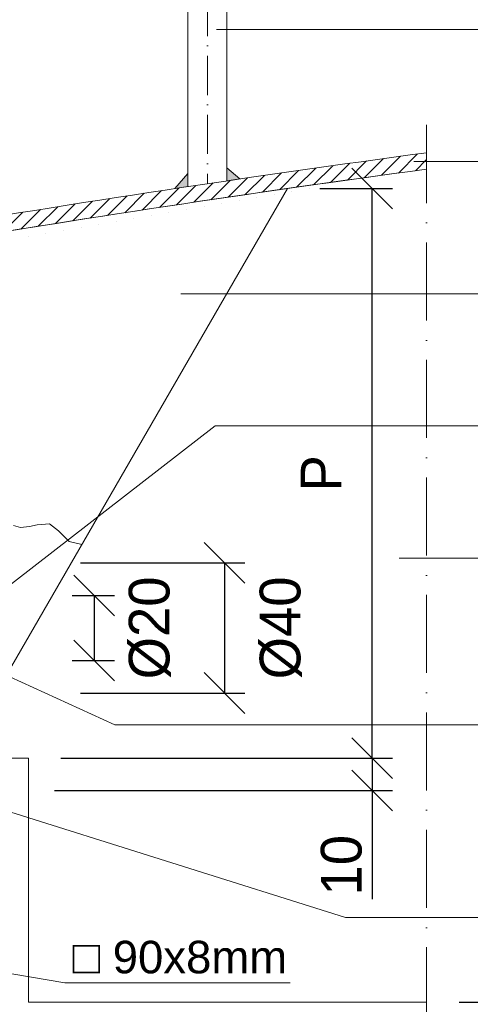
# Model space of a CAD drawing. Header units: millimetres. Extents: x 120724 to 215877, y -51423 to -32040.
# Tile 16 of 20: x 146722 to 146861, y -39291 to -38989. Entities that reach past the tile are written whole.
import ezdxf

# ---------------------------------------------------------------- set-up
doc = ezdxf.new("R2010")
doc.units = ezdxf.units.MM
doc.linetypes.add('ACAD_ISO10W100', pattern=[18, 12, -3, 0, -3])
doc.layers.add('Bemaßung', color=7, linetype='Continuous', lineweight=9)
doc.layers.add('Beschriftung', color=7, linetype='Continuous', lineweight=9)
doc.styles.add('LBB3.5M1000', font='isocp.shx', dxfattribs={"height": 3.5})
doc.dimstyles.new('DIN', dxfattribs={"dimtxt": 2.5, "dimasz": 2.5, "dimexe": 1.25, "dimexo": 0.625, "dimtad": 1, "dimtih": 1, "dimdec": 4, "dimdsep": 46, "dimlunit": 6, "dimtxsty": 'Standard', "dimcen": 2.5, "dimadec": 0, "dimazin": 0, "dimtfac": 1, "dimtdec": 4, "dimtmove": 0, "dimatfit": 3, "dimfxl": 0, "dimtvp": 1, "dimtolj": 1, "dimtzin": 0, "dimarcsym": 0})

# ---------------------------------------------------------------- blocks, each defined once
blk = doc.blocks.new('_Oblique')
at = {"color": 0, "linetype": 'ByBlock', "lineweight": -2}
blk.add_line((-0.5, -0.5), (0.5, 0.5), dxfattribs=at)
blk = doc.blocks.new('*D123')
at = {"layer": 'Bemaßung', "color": 0, "lineweight": -2, "transparency": 16777216}
for p, q in [((146738.4, -39165.6), (146751.36, -39165.6)), ((146745.11, -39165.6), (146745.11, -39185.6)), ((146738.4, -39185.6), (146751.36, -39185.6))]:
    blk.add_line(p, q, dxfattribs=at)
at = {"layer": 'DEFPOINTS', "color": 0, "transparency": 16777216}
for p in [(146713.4, -39165.6), (146713.4, -39185.6), (146745.11, -39185.6)]:
    blk.add_point(p, dxfattribs=at)
at = {"layer": 'Bemaßung', "color": 0, "lineweight": -2, "transparency": 16777216, "xscale": 12.5, "yscale": 12.5, "zscale": 12.5}
for p, rotation in [((146745.11, -39165.6), 90), ((146745.11, -39185.6), 270)]:
    blk.add_blockref('_Oblique', p, dxfattribs=dict(at, rotation=rotation))
at = {"layer": 'Bemaßung', "color": 0, "transparency": 16777216, "insert": (146762.23, -39175.6), "char_height": 12.5, "attachment_point": 5, "rotation": 90}
blk.add_mtext('\\A1;%%C20', dxfattribs=at)
blk = doc.blocks.new('*D124')
at = {"layer": 'Bemaßung', "color": 0, "lineweight": -2, "transparency": 16777216}
for p, q in [((146740.9, -39155.6), (146791.44, -39155.6)), ((146785.19, -39155.6), (146785.19, -39195.6)), ((146740.9, -39195.6), (146791.44, -39195.6))]:
    blk.add_line(p, q, dxfattribs=at)
at = {"layer": 'DEFPOINTS', "color": 0, "transparency": 16777216}
for p in [(146700.9, -39155.6), (146700.9, -39195.6), (146785.19, -39195.6)]:
    blk.add_point(p, dxfattribs=at)
at = {"layer": 'Bemaßung', "color": 0, "lineweight": -2, "transparency": 16777216, "xscale": 12.5, "yscale": 12.5, "zscale": 12.5}
for p, rotation in [((146785.19, -39155.6), 90), ((146785.19, -39195.6), 270)]:
    blk.add_blockref('_Oblique', p, dxfattribs=dict(at, rotation=rotation))
at = {"layer": 'Bemaßung', "color": 0, "transparency": 16777216, "insert": (146802.44, -39175.6), "char_height": 12.5, "attachment_point": 5, "rotation": 90}
blk.add_mtext('\\A1;%%C40', dxfattribs=at)
blk = doc.blocks.new('*D125')
at = {"layer": 'Bemaßung', "color": 0, "lineweight": -2, "transparency": 16777216}
for p, q in [((146814.44, -39040.59), (146836.71, -39040.59)), ((146830.46, -39215.59), (146830.46, -39040.59)), ((146734.9, -39215.59), (146836.71, -39215.59))]:
    blk.add_line(p, q, dxfattribs=at)
at = {"layer": 'DEFPOINTS', "color": 0, "transparency": 16777216}
for p in [(146804.44, -39040.59), (146830.46, -39040.59), (146724.9, -39215.59)]:
    blk.add_point(p, dxfattribs=at)
at = {"layer": 'Bemaßung', "color": 0, "lineweight": -2, "transparency": 16777216, "xscale": 12.5, "yscale": 12.5, "zscale": 12.5}
for p, rotation in [((146830.46, -39040.59), 90), ((146830.46, -39215.59), 270)]:
    blk.add_blockref('_Oblique', p, dxfattribs=dict(at, rotation=rotation))
at = {"layer": 'Bemaßung', "color": 0, "transparency": 16777216, "insert": (146814.8, -39128.09), "char_height": 12.5, "attachment_point": 5, "rotation": 90}
blk.add_mtext('\\A1;P', dxfattribs=at)
blk = doc.blocks.new('*D126')
at = {"layer": 'Bemaßung', "color": 0, "lineweight": -2, "transparency": 16777216}
for p, q in [((146769.9, -39215.59), (146836.71, -39215.59)), ((146830.46, -39215.59), (146830.46, -39225.59)), ((146732.9, -39225.59), (146836.71, -39225.59)), ((146830.46, -39225.59), (146830.46, -39258.93))]:
    blk.add_line(p, q, dxfattribs=at)
at = {"layer": 'DEFPOINTS', "color": 0, "transparency": 16777216}
for p in [(146724.9, -39215.59), (146830.46, -39215.59), (146687.9, -39225.59)]:
    blk.add_point(p, dxfattribs=at)
at = {"layer": 'Bemaßung', "color": 0, "lineweight": -2, "transparency": 16777216, "xscale": 12.5, "yscale": 12.5, "zscale": 12.5}
for p, rotation in [((146830.46, -39215.59), 90), ((146830.46, -39225.59), 270)]:
    blk.add_blockref('_Oblique', p, dxfattribs=dict(at, rotation=rotation))
at = {"layer": 'Bemaßung', "color": 0, "transparency": 16777216, "insert": (146821.08, -39248.51), "char_height": 12.5, "attachment_point": 5, "rotation": 90}
blk.add_mtext('\\A1;10', dxfattribs=at)
blk = doc.blocks.new('*D128')
at = {"layer": 'Bemaßung', "color": 0, "lineweight": -2, "transparency": 16777216}
for p, q in [((146857.18, -39290.59), (146891.7, -39290.59)), ((146885.45, -39330.59), (146885.45, -39290.59)), ((146857.18, -39330.59), (146891.7, -39330.59))]:
    blk.add_line(p, q, dxfattribs=at)
at = {"layer": 'DEFPOINTS', "color": 0, "transparency": 16777216}
for p in [(146847.18, -39290.59), (146885.45, -39290.59), (146847.18, -39330.59)]:
    blk.add_point(p, dxfattribs=at)
at = {"layer": 'Bemaßung', "color": 0, "lineweight": -2, "transparency": 16777216, "xscale": 12.5, "yscale": 12.5, "zscale": 12.5}
for p, rotation in [((146885.45, -39290.59), 90), ((146885.45, -39330.59), 270)]:
    blk.add_blockref('_Oblique', p, dxfattribs=dict(at, rotation=rotation))
at = {"layer": 'Bemaßung', "color": 0, "transparency": 16777216, "insert": (146869.78, -39310.59), "char_height": 12.5, "attachment_point": 5, "rotation": 90}
blk.add_mtext('\\A1;40', dxfattribs=at)

msp = doc.modelspace()

# ---------------------------------------------------------------- hatches: boundary and pattern name
at = {"lineweight": 5}
h = msp.add_hatch(dxfattribs=at)
h.set_pattern_fill('ANSI31', color=0)
h.set_pattern_definition([(45, (0, -2380.815), (-2.24506403, 2.24506403), [])])
edge = h.paths.add_edge_path()
edge.add_line((146847.182, -39034.654), (146847.182, -39029.606))
edge.add_arc((147504.898, -43921.905), 4936.312, 97.656873, 101.421186)
edge.add_arc((146529.898, -39108.218), 25, 95.71059, 180)
edge.add_line((146504.898, -39108.218), (146504.898, -39375.593))
edge.add_line((146504.898, -39375.593), (146509.898, -39375.593))
edge.add_line((146509.898, -39375.593), (146509.898, -39108.218))
edge.add_arc((146529.898, -39108.218), 20, 95.71059, 180, ccw=False)
edge.add_arc((147504.898, -43924.418), 4933.8, 97.660796, 101.421186, ccw=False)
h = msp.add_hatch(color=0, dxfattribs=at)
h.dxf.hatch_style = 1
h.paths.add_polyline_path([(146769.898, -39040.619), (146773.898, -39040.018), (146773.898, -39036.018)])
h = msp.add_hatch(color=0, dxfattribs=at)
h.dxf.hatch_style = 1
h.paths.add_polyline_path([(146789.898, -39037.649), (146785.898, -39038.237), (146785.898, -39034.237)])

# ---------------------------------------------------------------- linework, layer by layer
at = {"lineweight": 9}
for p, q in [((146773.898, -38981.762), (146773.898, -39040.018)), ((146785.898, -38981.762), (146785.898, -39038.237)), ((146804.443, -39040.593), (146703.407, -39215.593))]:
    msp.add_line(p, q, dxfattribs=at)
at = {"linetype": 'ACAD_ISO10W100', "lineweight": 5}
msp.add_line((146779.898, -38981.762), (146779.898, -39039.124), dxfattribs=at)
at = {"linetype": 'ACAD_ISO10W100', "lineweight": 9, "ltscale": 2}
msp.add_line((146847.182, -39478.244), (146847.182, -39019.606), dxfattribs=at)
at = {"lineweight": 5}
msp.add_line((146736.104, -39284.634), (146696.269, -39277.941), dxfattribs=at)
at = {"lineweight": 9}
for points in [[(146847.182, -39029.606, 0.0164264), (146527.41, -39083.342, 0.3853136), (146504.898, -39108.218), (146504.898, -39375.593), (146509.898, -39375.593), (146509.898, -39108.218, -0.3853136), (146527.908, -39088.317, -0.0164093), (146847.182, -39034.654, -0.0164093)], [(146847.182, -39034.654, 0.0162868), (146530.276, -39087.839), (146509.898, -39108.218), (146509.898, -39290.593), (146535.25, -39290.593)]]:
    msp.add_lwpolyline(points, format="xyb", dxfattribs=at)
at = {"lineweight": 5}
for points in [[(146769.898, -39040.619), (146773.898, -39040.018), (146773.898, -39036.018)], [(146789.898, -39037.649), (146785.898, -39038.237), (146785.898, -39034.237)]]:
    msp.add_lwpolyline(points, close=True, dxfattribs=at)
msp.add_lwpolyline([(146741.294, -39149.97), (146737.405, -39149.044), (146734.156, -39145.797), (146731.449, -39143.632), (146727.659, -39143.903), (146725.223, -39144.444), (146722.515, -39144.714), (146720.35, -39144.173)], dxfattribs=at)
at = {"lineweight": 9}
msp.add_lwpolyline([(146706.294, -39215.593), (146724.898, -39215.593), (146724.898, -39290.593), (146847.182, -39290.593)], dxfattribs=at)
at = {"layer": 'Beschriftung', "lineweight": 5}
for p, q in [((146782.644, -38991.716), (147003.877, -38991.716)), ((146843.329, -39032.33), (147046.497, -39032.33)), ((146771.706, -39072.944), (147089.496, -39072.944)), ((146709, -39170.36), (146782.271, -39113.557)), ((146782.271, -39113.557), (147000.022, -39113.557)), ((146838.798, -39154.171), (147041.972, -39154.171)), ((146689.394, -39177.026), (146751.484, -39205.424)), ((146751.484, -39205.424), (147130.136, -39205.424)), ((146647.432, -39209.544), (146822.337, -39264.562)), ((146822.337, -39264.562), (147170.831, -39264.562)), ((146736.104, -39284.634), (146805.285, -39284.634))]:
    msp.add_line(p, q, dxfattribs=at)

# ---------------------------------------------------------------- texts
at = {"layer": 'Beschriftung', "insert": (146738.499, -39271.734), "char_height": 10, "width": 96.78528, "attachment_point": 1, "style": 'LBB3.5M1000'}
msp.add_mtext('{\\fArial|b0|i0|c0|p34;□ 90x8mm}', dxfattribs=at)

# ---------------------------------------------------------------- dimensions: what is measured, and where the dimension line sits
at = {"layer": 'Bemaßung'}
for base, p1, p2, text, override, picture, middle in [((146830.457, -39040.593), (146724.898, -39215.593), (146804.443, -39040.593), 'P', {"dimscale": 5, "dimexo": 2, "dimdec": 2, "dimblk1": 'Oblique', "dimblk2": 'Oblique', "dimsah": 1, "dimtdec": 2, "dimtmove": 2}, '*D125', (146814.796, -39128.093)), ((146785.194, -39195.596), (146700.898, -39155.596), (146700.898, -39195.596), '%%C40', {"dimscale": 5, "dimexo": 8, "dimdec": 2, "dimblk1": 'Oblique', "dimblk2": 'Oblique', "dimsah": 1, "dimtdec": 2, "dimtmove": 2}, '*D124', (146802.442, -39175.596)), ((146745.111, -39185.596), (146713.398, -39165.596), (146713.398, -39185.596), '%%C20', {"dimscale": 5, "dimexo": 5, "dimdec": 2, "dimblk1": 'Oblique', "dimblk2": 'Oblique', "dimsah": 1, "dimtdec": 2, "dimtmove": 2}, '*D123', (146762.228, -39175.596))]:
    dim = msp.add_linear_dim(base=base, p1=p1, p2=p2, angle=90, text=text, dimstyle='DIN', override=override, dxfattribs=at)
    dim.commit()
    dim.dimension.update_dxf_attribs({"geometry": picture, "text_midpoint": middle, "dimtype": 160})
for base, p1, p2, override, picture, middle in [((146830.457, -39215.593), (146687.898, -39225.593), (146724.898, -39215.593), {"dimscale": 5, "dimexo": 9, "dimdec": 2, "dimblk1": 'Oblique', "dimblk2": 'Oblique', "dimsah": 1, "dimtdec": 2}, '*D126', (146830.457, -39248.51)), ((146885.447, -39290.593), (146847.182, -39330.593), (146847.182, -39290.593), {"dimscale": 5, "dimexo": 2, "dimdec": 2, "dimblk1": 'Oblique', "dimblk2": 'Oblique', "dimsah": 1, "dimtdec": 2, "dimtmove": 2}, '*D128', (146869.782, -39310.593))]:
    dim = msp.add_linear_dim(base=base, p1=p1, p2=p2, angle=90, dimstyle='DIN', override=override, dxfattribs=at)
    dim.commit()
    dim.dimension.update_dxf_attribs({"geometry": picture, "text_midpoint": middle, "dimtype": 160})

doc.saveas('drawing.dxf')
